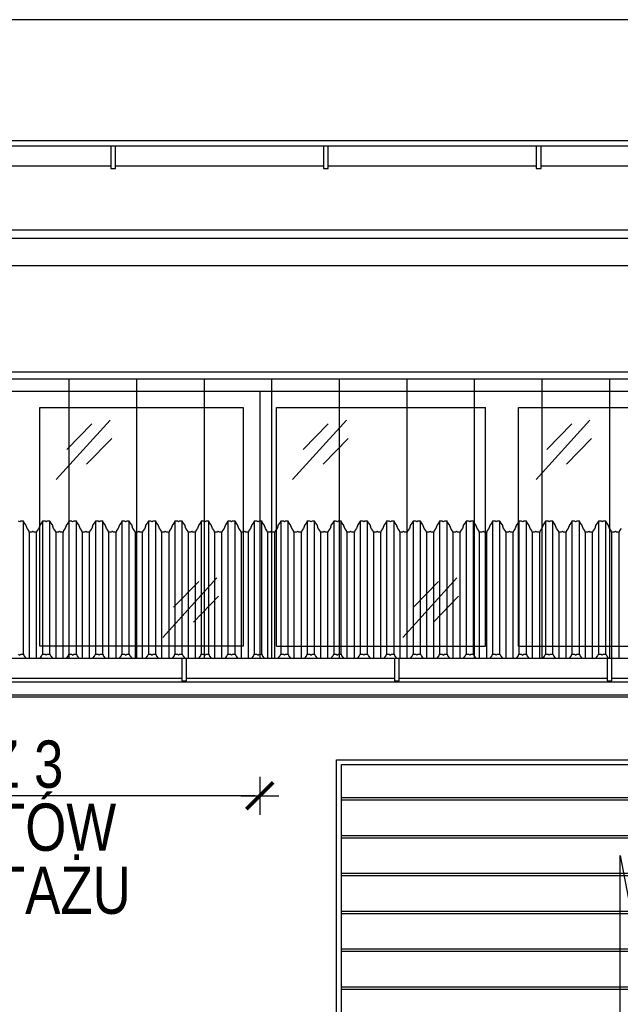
# Model space of a CAD drawing. Header units: millimetres. Extents: x 59331 to 112314, y -16110 to 34390.
# Tile 60 of 198: x 78246 to 78500, y -2299 to -1883. Entities that reach past the tile are written whole.
import ezdxf

# ---------------------------------------------------------------- set-up
doc = ezdxf.new("R2010")
doc.units = ezdxf.units.MM
doc.set_wipeout_variables(frame=1)
doc.layers.get('DEFPOINTS').update_dxf_attribs({"lineweight": 9})
for name, color, linetype in [('_HSA_OPIS', 43, 'Continuous'), ('_HSA_STOLARKA_ZEWNĘTRZNA', 132, 'Continuous'), ('_HSA_WIDOKOWE', 1, 'Continuous'), ('_HSA_WIDOKOWE_CIENKIE', 8, 'Continuous'), ('_HSA_ŚCIANY_CIENKIE', 2, 'Continuous'), ('_HSA_ŚCIANY_DZIAŁOWE', 6, 'Continuous')]:
    doc.layers.add(name, color=color, linetype=linetype)
doc.styles.add('ARIAL_100', font='Arial.ttf', dxfattribs={"width": 0.8, "height": 20})
doc.dimstyles.new('WYM_WEWN_100', dxfattribs={"dimtxt": 20, "dimasz": 2, "dimexe": 10, "dimexo": 0, "dimgap": 4, "dimtad": 1, "dimdec": 1, "dimrnd": 0.1, "dimtxsty": 'ARIAL_100', "dimblk": 'Wym-03', "dimcen": 0, "dimdle": 10, "dimse1": 1, "dimse2": 1, "dimclrt": 256, "dimazin": 2, "dimtfac": 1, "dimtdec": 1, "dimtix": 1, "dimtmove": 2, "dimatfit": 0, "dimfxl": 1, "dimtolj": 1, "dimtzin": 0, "dimarcsym": 0})

# ---------------------------------------------------------------- blocks, each defined once
blk = doc.blocks.new('A$C4fdbd342')
blk.add_wipeout([(-1742.5, 0), (-1742.5, -115), (-1230, -115), (-1230, 0)])
for p, q in [((-1735.5, -108), (-1735.5, -7)), ((-1735.5, -7), (-1647, -7)), ((-1647, -108), (-1647, -7)), ((-1633, -108), (-1633, -7)), ((-1633, -7), (-1544.5, -7)), ((-1735.5, -108), (-1647, -108)), ((-1633, -108), (-1544.5, -108))]:
    blk.add_line(p, q)
at = {"ltscale": 10}
blk.add_lwpolyline([(-1742.5, 0), (-1230, 0), (-1230, -115), (-1742.5, -115)], close=True, dxfattribs=at)
at = {"layer": '_HSA_WIDOKOWE_CIENKIE', "color": 9}
for points in [[(-1728.63, -37.49), (-1705.83, -12.27)], [(-1625.63, -37.49), (-1602.83, -12.27)], [(-1724.15, -24.77), (-1713.52, -13.86)], [(-1621.15, -24.77), (-1610.52, -13.86)], [(-1715.76, -31.01), (-1705.13, -20.1)], [(-1612.76, -31.01), (-1602.13, -20.1)], [(-1681.95, -104.21), (-1659.14, -78.99)], [(-1677.47, -91.49), (-1666.84, -80.58)], [(-1669.07, -97.73), (-1658.44, -86.82)]]:
    blk.add_lwpolyline(points, dxfattribs=at)
blk.add_wipeout([(-2042.5, 0), (-2042.5, -115), (-1742.5, -115), (-1742.5, 0)])
blk.add_line((-1835.5, -108), (-1835.5, -7))
at = {"ltscale": 10}
blk.add_lwpolyline([(-2042.5, 0), (-1742.5, 0), (-1742.5, -115), (-2042.5, -115)], close=True, dxfattribs=at)
blk.add_lwpolyline([(-1835.5, -7), (-1749.5, -7), (-1749.5, -108), (-1835.5, -108)], dxfattribs=at)
at = {"layer": '_HSA_WIDOKOWE_CIENKIE', "color": 9}
for points in [[(-1828.63, -37.49), (-1805.83, -12.27)], [(-1824.15, -24.77), (-1813.52, -13.86)], [(-1815.76, -31.01), (-1805.13, -20.1)], [(-1783.45, -104.21), (-1760.64, -78.99)], [(-1778.97, -91.49), (-1768.34, -80.58)], [(-1770.57, -97.73), (-1759.94, -86.82)]]:
    blk.add_lwpolyline(points, dxfattribs=at)
blk = doc.blocks.new('A$Ce0804758')
at = {"transparency": 33554687}
h = blk.add_hatch(dxfattribs=at)
h.set_pattern_fill('ANSI31', color=256, scale=9, angle=45)
h.set_pattern_definition([(90, (-1742.75, -128), (-28.575, 0), [])])
h.paths.add_polyline_path([(-3, -3), (-2055.5, -3), (-2055.5, -128), (-3, -128)])
for points in [[(0, 0), (-2058.5, 0), (-2058.5, -131), (0, -131)], [(-3, -3), (-2055.5, -3), (-2055.5, -128), (-3, -128)]]:
    blk.add_lwpolyline(points, close=True)
blk = doc.blocks.new('A$C109c6418')
blk.add_wipeout([(-240, 0), (-240, 240), (0, 240), (0, 0)])
for p, q in [((-120, 55.22), (-120, 199.5)), ((-120, 199.5), (-92.66, 55.22))]:
    blk.add_line(p, q)
for points in [[(-240, 0), (-240, 240), (0, 240), (0, 0)], [(-238, 0), (-238, 238), (-2, 238), (-2, 0)]]:
    blk.add_lwpolyline(points)
at = {"layer": '_HSA_WIDOKOWE_CIENKIE'}
for p, q in [((-238, 224), (-2, 224)), ((-238, 223), (-2, 223)), ((-238, 208), (-2, 208)), ((-238, 207), (-2, 207)), ((-238, 192), (-2, 192)), ((-238, 191), (-2, 191)), ((-238, 176), (-2, 176)), ((-238, 175), (-2, 175)), ((-238, 160), (-2, 160)), ((-238, 159), (-2, 159)), ((-238, 144), (-2, 144)), ((-238, 143), (-2, 143)), ((-238, 128), (-2, 128)), ((-238, 127), (-2, 127)), ((-238, 112), (-2, 112)), ((-238, 111), (-2, 111)), ((-238, 96), (-2, 96)), ((-238, 95), (-2, 95)), ((-238, 80), (-2, 80)), ((-238, 79), (-2, 79)), ((-238, 64), (-2, 64)), ((-238, 63), (-2, 63)), ((-238, 48), (-2, 48)), ((-238, 47), (-2, 47)), ((-238, 32), (-2, 32)), ((-238, 31), (-2, 31)), ((-238, 16), (-2, 16)), ((-238, 15), (-2, 15))]:
    blk.add_line(p, q, dxfattribs=at)
blk = doc.blocks.new('*U61')
blk.add_wipeout([(0, 8.5), (0, 0), (10264, 0), (10264, 8.5)])
for p, q in [((10264, 8.5), (0, 8.5)), ((10264, 0), (0, 0))]:
    blk.add_line(p, q)
for points in [[(1809.47, -1), (1811.47, -1), (1811.47, 8.5), (1809.47, 8.5)], [(1899.47, -1), (1901.47, -1), (1901.47, 8.5), (1899.47, 8.5)], [(1989.47, -1), (1991.47, -1), (1991.47, 8.5), (1989.47, 8.5)]]:
    blk.add_wipeout(points)
for points in [[(1809.47, -1), (1811.47, -1), (1811.47, 8.5), (1809.47, 8.5)], [(1899.47, -1), (1901.47, -1), (1901.47, 8.5), (1899.47, 8.5)], [(1989.47, -1), (1991.47, -1), (1991.47, 8.5), (1989.47, 8.5)]]:
    blk.add_lwpolyline(points, close=True)
blk = doc.blocks.new('DASZEK')
at = {"color": 7, "true_color": 0xfffffe, "transparency": 33554687}
blk.add_line((2029.12, 63.41), (2029.12, 7.03), dxfattribs=at)
for points in [[(2066.76, 65.07), (2066.07, 64.11), (2065.86, 63.41), (2064.75, 63.41), (2064.29, 63.7), (2063.83, 63.41), (2062.72, 63.41), (2062.51, 64.11), (2061.82, 65.07), (2061.29, 66.6), (2060.61, 67.44), (2060.26, 68.18), (2059.15, 68.18), (2058.69, 67.88), (2058.23, 68.18), (2057.12, 68.18), (2056.77, 67.44), (2056.09, 66.6), (2055.56, 65.07), (2054.87, 64.11), (2054.66, 63.41), (2053.55, 63.41), (2053.09, 63.7), (2052.63, 63.41), (2051.52, 63.41), (2051.31, 64.11), (2050.62, 65.07), (2050.09, 66.6), (2049.41, 67.44), (2049.06, 68.18), (2047.95, 68.18), (2047.49, 67.88), (2047.03, 68.18), (2045.92, 68.18), (2045.57, 67.44), (2044.89, 66.6), (2044.36, 65.07), (2043.67, 64.11), (2043.46, 63.41), (2042.35, 63.41), (2041.89, 63.7), (2041.43, 63.41), (2040.32, 63.41), (2040.11, 64.11), (2039.42, 65.07), (2038.89, 66.6), (2038.21, 67.44), (2037.87, 68.18), (2036.75, 68.18), (2036.29, 67.88), (2035.84, 68.18), (2034.72, 68.18), (2034.37, 67.44), (2033.69, 66.6), (2033.16, 65.07), (2032.47, 64.11), (2032.27, 63.41), (2031.15, 63.41), (2030.69, 63.7), (2030.24, 63.41), (2029.12, 63.41), (2028.92, 64.11), (2028.23, 65.07), (2027.7, 66.6), (2027.02, 67.44), (2026.67, 68.18), (2025.55, 68.18), (2025.1, 67.88), (2024.64, 68.18), (2023.52, 68.18), (2023.17, 67.44), (2022.49, 66.6), (2021.96, 65.07), (2021.27, 64.11), (2021.07, 63.41), (2019.95, 63.41), (2019.5, 63.7), (2019.04, 63.41), (2017.92, 63.41), (2017.72, 64.11), (2017.03, 65.07), (2016.5, 66.6), (2015.82, 67.44), (2015.47, 68.18), (2014.35, 68.18), (2013.9, 67.88), (2013.44, 68.18), (2012.32, 68.18), (2011.98, 67.44), (2011.3, 66.6), (2010.77, 65.07), (2010.08, 64.11), (2009.87, 63.41), (2008.76, 63.41), (2008.3, 63.7), (2007.84, 63.41), (2006.73, 63.41), (2006.52, 64.11), (2005.83, 65.07), (2005.3, 66.6), (2004.62, 67.44), (2004.27, 68.18), (2003.16, 68.18), (2002.7, 67.88), (2002.24, 68.18), (2001.13, 68.18), (2000.78, 67.44), (2000.1, 66.6), (1999.57, 65.07), (1998.88, 64.11), (1998.67, 63.41), (1997.56, 63.41), (1997.1, 63.7), (1996.64, 63.41), (1995.53, 63.41), (1995.32, 64.11), (1994.63, 65.07), (1994.1, 66.6), (1993.42, 67.44), (1993.07, 68.18), (1991.96, 68.18), (1991.5, 67.88), (1991.04, 68.18), (1989.93, 68.18), (1989.58, 67.44), (1988.9, 66.6), (1988.37, 65.07), (1987.68, 64.11), (1987.47, 63.41), (1986.36, 63.41), (1985.9, 63.7), (1985.44, 63.41), (1984.33, 63.41), (1984.12, 64.11), (1983.43, 65.07), (1982.9, 66.6), (1982.22, 67.44), (1981.87, 68.18), (1980.76, 68.18), (1980.3, 67.88), (1979.84, 68.18), (1978.73, 68.18), (1978.38, 67.44), (1977.7, 66.6), (1977.17, 65.07), (1976.48, 64.11), (1976.27, 63.41), (1975.16, 63.41), (1974.7, 63.7), (1974.24, 63.41), (1973.13, 63.41), (1972.92, 64.11), (1972.23, 65.07), (1971.7, 66.6), (1971.02, 67.44), (1970.68, 68.18), (1969.56, 68.18), (1969.1, 67.88), (1968.65, 68.18), (1967.53, 68.18), (1967.18, 67.44), (1966.5, 66.6), (1965.97, 65.07), (1965.28, 64.11), (1965.08, 63.41), (1963.96, 63.41), (1963.5, 63.7), (1963.05, 63.41), (1961.93, 63.41), (1961.73, 64.11), (1961.04, 65.07), (1960.51, 66.6), (1959.83, 67.44), (1959.48, 68.18), (1958.36, 68.18), (1957.91, 67.88), (1957.45, 68.18), (1956.33, 68.18), (1955.98, 67.44), (1955.3, 66.6), (1954.77, 65.07), (1954.08, 64.11), (1953.88, 63.41), (1952.76, 63.41), (1952.31, 63.7), (1951.85, 63.41), (1950.73, 63.41), (1950.53, 64.11), (1949.84, 65.07), (1949.31, 66.6), (1948.63, 67.44), (1948.28, 68.18), (1947.16, 68.18), (1946.71, 67.88), (1946.25, 68.18), (1945.13, 68.18), (1944.79, 67.44), (1944.11, 66.6), (1943.58, 65.07), (1942.89, 64.11), (1942.68, 63.41), (1941.57, 63.41), (1941.11, 63.7), (1940.65, 63.41), (1939.54, 63.41), (1939.33, 64.11), (1938.64, 65.07), (1938.11, 66.6), (1937.43, 67.44), (1937.08, 68.18), (1935.97, 68.18), (1935.51, 67.88), (1935.05, 68.18), (1933.94, 68.18), (1933.59, 67.44), (1932.91, 66.6), (1932.38, 65.07), (1931.69, 64.11), (1931.48, 63.41), (1930.37, 63.41), (1929.91, 63.7), (1929.45, 63.41), (1928.34, 63.41), (1928.13, 64.11), (1927.44, 65.07), (1926.91, 66.6), (1926.23, 67.44), (1925.88, 68.18), (1924.77, 68.18), (1924.31, 67.88), (1923.85, 68.18), (1922.74, 68.18), (1922.39, 67.44), (1921.71, 66.6), (1921.18, 65.07), (1920.49, 64.11), (1920.28, 63.41), (1919.17, 63.41), (1918.71, 63.7), (1918.25, 63.41), (1917.14, 63.41), (1916.93, 64.11), (1916.24, 65.07), (1915.71, 66.6), (1915.03, 67.44), (1914.68, 68.18), (1913.57, 68.18), (1913.11, 67.88), (1912.65, 68.18), (1911.54, 68.18), (1911.19, 67.44), (1910.51, 66.6), (1909.98, 65.07), (1909.29, 64.11), (1909.08, 63.41), (1907.97, 63.41), (1907.51, 63.7), (1907.05, 63.41), (1905.94, 63.41), (1905.73, 64.11), (1905.04, 65.07), (1904.51, 66.6), (1903.83, 67.44), (1903.49, 68.18), (1902.37, 68.18), (1901.91, 67.88), (1901.46, 68.18), (1900.34, 68.18), (1899.99, 67.44), (1899.31, 66.6), (1898.78, 65.07), (1898.09, 64.11), (1897.89, 63.41), (1896.77, 63.41), (1896.31, 63.7), (1895.86, 63.41), (1894.74, 63.41), (1894.54, 64.11), (1893.85, 65.07), (1893.32, 66.6), (1892.64, 67.44), (1892.29, 68.18), (1891.17, 68.18), (1890.72, 67.88), (1890.26, 68.18), (1889.14, 68.18), (1888.79, 67.44), (1888.11, 66.6), (1887.58, 65.07), (1886.89, 64.11), (1886.69, 63.41), (1885.57, 63.41), (1885.12, 63.7), (1884.66, 63.41), (1883.54, 63.41), (1883.34, 64.11), (1882.65, 65.07), (1882.12, 66.6), (1881.44, 67.44), (1881.09, 68.18), (1879.97, 68.18), (1879.52, 67.88), (1879.06, 68.18), (1877.94, 68.18), (1877.6, 67.44), (1876.92, 66.6), (1876.39, 65.07), (1875.7, 64.11), (1875.49, 63.41), (1874.38, 63.41), (1873.92, 63.7), (1873.46, 63.41), (1872.35, 63.41), (1872.14, 64.11), (1871.45, 65.07), (1870.92, 66.6), (1870.24, 67.44), (1869.89, 68.18), (1868.78, 68.18), (1868.32, 67.88), (1867.86, 68.18), (1866.75, 68.18), (1866.4, 67.44), (1865.72, 66.6), (1865.19, 65.07), (1864.5, 64.11), (1864.29, 63.41), (1863.18, 63.41), (1862.72, 63.7), (1862.26, 63.41), (1861.15, 63.41), (1860.94, 64.11), (1860.25, 65.07), (1859.72, 66.6), (1859.04, 67.44), (1858.69, 68.18), (1857.58, 68.18), (1857.12, 67.88), (1856.66, 68.18), (1855.55, 68.18), (1855.2, 67.44), (1854.52, 66.6), (1853.99, 65.07), (1853.3, 64.11), (1853.09, 63.41), (1851.98, 63.41), (1851.52, 63.7), (1851.06, 63.41), (1849.95, 63.41), (1849.74, 64.11), (1849.05, 65.07), (1848.52, 66.6), (1847.84, 67.44), (1847.49, 68.18), (1846.38, 68.18), (1845.92, 67.88), (1845.46, 68.18), (1844.35, 68.18), (1844, 67.44), (1843.32, 66.6), (1842.79, 65.07), (1842.1, 64.11), (1841.89, 63.41), (1840.78, 63.41), (1840.32, 63.7), (1839.86, 63.41), (1838.75, 63.41), (1838.54, 64.11), (1837.85, 65.07), (1837.32, 66.6), (1836.64, 67.44), (1836.3, 68.18), (1835.18, 68.18), (1834.72, 67.88), (1834.27, 68.18), (1833.15, 68.18), (1832.8, 67.44), (1832.12, 66.6), (1831.59, 65.07), (1830.9, 64.11), (1830.7, 63.41), (1829.58, 63.41), (1829.12, 63.7), (1828.67, 63.41), (1827.55, 63.41), (1827.35, 64.11), (1826.66, 65.07), (1826.13, 66.6), (1825.45, 67.44), (1825.1, 68.18), (1823.98, 68.18), (1823.53, 67.88), (1823.07, 68.18), (1821.95, 68.18), (1821.6, 67.44), (1820.92, 66.6), (1820.39, 65.07), (1819.7, 64.11), (1819.5, 63.41), (1818.38, 63.41), (1817.93, 63.7), (1817.47, 63.41), (1816.35, 63.41), (1816.15, 64.11), (1815.46, 65.07), (1814.93, 66.6), (1814.25, 67.44), (1813.9, 68.18), (1812.79, 68.18), (1812.33, 67.88), (1811.87, 68.18)], [(1811.87, 11.8), (1812.33, 11.5), (1812.79, 11.8), (1813.9, 11.8), (1814.25, 11.06), (1814.93, 10.22), (1815.46, 8.69), (1816.15, 7.73), (1816.35, 7.03), (1817.47, 7.03), (1817.93, 7.32), (1818.38, 7.03), (1819.5, 7.03), (1819.7, 7.73), (1820.39, 8.69), (1820.92, 10.22), (1821.6, 11.06), (1821.95, 11.8), (1823.07, 11.8), (1823.53, 11.5), (1823.98, 11.8), (1825.1, 11.8), (1825.45, 11.06), (1826.13, 10.22), (1826.66, 8.69), (1827.35, 7.73), (1827.55, 7.03), (1828.67, 7.03), (1829.12, 7.32), (1829.58, 7.03), (1830.7, 7.03), (1830.9, 7.73), (1831.59, 8.69), (1832.12, 10.22), (1832.8, 11.06), (1833.15, 11.8), (1834.27, 11.8), (1834.72, 11.5), (1835.18, 11.8), (1836.3, 11.8), (1836.64, 11.06), (1837.32, 10.22), (1837.85, 8.69), (1838.54, 7.73), (1838.75, 7.03), (1839.86, 7.03), (1840.32, 7.32), (1840.78, 7.03), (1841.89, 7.03), (1842.1, 7.73), (1842.79, 8.69), (1843.32, 10.22), (1844, 11.06), (1844.35, 11.8), (1845.46, 11.8), (1845.92, 11.5), (1846.38, 11.8), (1847.49, 11.8), (1847.84, 11.06), (1848.52, 10.22), (1849.05, 8.69), (1849.74, 7.73), (1849.95, 7.03), (1851.06, 7.03), (1851.52, 7.32), (1851.98, 7.03), (1853.09, 7.03), (1853.3, 7.73), (1853.99, 8.69), (1854.52, 10.22), (1855.2, 11.06), (1855.55, 11.8), (1856.66, 11.8), (1857.12, 11.5), (1857.58, 11.8), (1858.69, 11.8), (1859.04, 11.06), (1859.72, 10.22), (1860.25, 8.69), (1860.94, 7.73), (1861.15, 7.03), (1862.26, 7.03), (1862.72, 7.32), (1863.18, 7.03), (1864.29, 7.03), (1864.5, 7.73), (1865.19, 8.69), (1865.72, 10.22), (1866.4, 11.06), (1866.75, 11.8), (1867.86, 11.8), (1868.32, 11.5), (1868.78, 11.8), (1869.89, 11.8), (1870.24, 11.06), (1870.92, 10.22), (1871.45, 8.69), (1872.14, 7.73), (1872.35, 7.03), (1873.46, 7.03), (1873.92, 7.32), (1874.38, 7.03), (1875.49, 7.03), (1875.7, 7.73), (1876.39, 8.69), (1876.92, 10.22), (1877.6, 11.06), (1877.94, 11.8), (1879.06, 11.8), (1879.52, 11.5), (1879.97, 11.8), (1881.09, 11.8), (1881.44, 11.06), (1882.12, 10.22), (1882.65, 8.69), (1883.34, 7.73), (1883.54, 7.03), (1884.66, 7.03), (1885.12, 7.32), (1885.57, 7.03), (1886.69, 7.03), (1886.89, 7.73), (1887.58, 8.69), (1888.11, 10.22), (1888.79, 11.06), (1889.14, 11.8), (1890.26, 11.8), (1890.72, 11.5), (1891.17, 11.8), (1892.29, 11.8), (1892.64, 11.06), (1893.32, 10.22), (1893.85, 8.69), (1894.54, 7.73), (1894.74, 7.03), (1895.86, 7.03), (1896.31, 7.32), (1896.77, 7.03), (1897.89, 7.03), (1898.09, 7.73), (1898.78, 8.69), (1899.31, 10.22), (1899.99, 11.06), (1900.34, 11.8), (1901.46, 11.8), (1901.91, 11.5), (1902.37, 11.8), (1903.49, 11.8), (1903.83, 11.06), (1904.51, 10.22), (1905.04, 8.69), (1905.73, 7.73), (1905.94, 7.03), (1907.05, 7.03), (1907.51, 7.32), (1907.97, 7.03), (1909.08, 7.03), (1909.29, 7.73), (1909.98, 8.69), (1910.51, 10.22), (1911.19, 11.06), (1911.54, 11.8), (1912.65, 11.8), (1913.11, 11.5), (1913.57, 11.8), (1914.68, 11.8), (1915.03, 11.06), (1915.71, 10.22), (1916.24, 8.69), (1916.93, 7.73), (1917.14, 7.03), (1918.25, 7.03), (1918.71, 7.32), (1919.17, 7.03), (1920.28, 7.03), (1920.49, 7.73), (1921.18, 8.69), (1921.71, 10.22), (1922.39, 11.06), (1922.74, 11.8), (1923.85, 11.8), (1924.31, 11.5), (1924.77, 11.8), (1925.88, 11.8), (1926.23, 11.06), (1926.91, 10.22), (1927.44, 8.69), (1928.13, 7.73), (1928.34, 7.03), (1929.45, 7.03), (1929.91, 7.32), (1930.37, 7.03), (1931.48, 7.03), (1931.69, 7.73), (1932.38, 8.69), (1932.91, 10.22), (1933.59, 11.06), (1933.94, 11.8), (1935.05, 11.8), (1935.51, 11.5), (1935.97, 11.8), (1937.08, 11.8), (1937.43, 11.06), (1938.11, 10.22), (1938.64, 8.69), (1939.33, 7.73), (1939.54, 7.03), (1940.65, 7.03), (1941.11, 7.32), (1941.57, 7.03), (1942.68, 7.03), (1942.89, 7.73), (1943.58, 8.69), (1944.11, 10.22), (1944.79, 11.06), (1945.13, 11.8), (1946.25, 11.8), (1946.71, 11.5), (1947.16, 11.8), (1948.28, 11.8), (1948.63, 11.06), (1949.31, 10.22), (1949.84, 8.69), (1950.53, 7.73), (1950.73, 7.03), (1951.85, 7.03), (1952.31, 7.32), (1952.76, 7.03), (1953.88, 7.03), (1954.08, 7.73), (1954.77, 8.69), (1955.3, 10.22), (1955.98, 11.06), (1956.33, 11.8), (1957.45, 11.8), (1957.91, 11.5), (1958.36, 11.8), (1959.48, 11.8), (1959.83, 11.06), (1960.51, 10.22), (1961.04, 8.69), (1961.73, 7.73), (1961.93, 7.03), (1963.05, 7.03), (1963.5, 7.32), (1963.96, 7.03), (1965.08, 7.03), (1965.28, 7.73), (1965.97, 8.69), (1966.5, 10.22), (1967.18, 11.06), (1967.53, 11.8), (1968.65, 11.8), (1969.1, 11.5), (1969.56, 11.8), (1970.68, 11.8), (1971.02, 11.06), (1971.7, 10.22), (1972.23, 8.69), (1972.92, 7.73), (1973.13, 7.03), (1974.24, 7.03), (1974.7, 7.32), (1975.16, 7.03), (1976.27, 7.03), (1976.48, 7.73), (1977.17, 8.69), (1977.7, 10.22), (1978.38, 11.06), (1978.73, 11.8), (1979.84, 11.8), (1980.3, 11.5), (1980.76, 11.8), (1981.87, 11.8), (1982.22, 11.06), (1982.9, 10.22), (1983.43, 8.69), (1984.12, 7.73), (1984.33, 7.03), (1985.44, 7.03), (1985.9, 7.32), (1986.36, 7.03), (1987.47, 7.03), (1987.68, 7.73), (1988.37, 8.69), (1988.9, 10.22), (1989.58, 11.06), (1989.93, 11.8), (1991.04, 11.8), (1991.5, 11.5), (1991.96, 11.8), (1993.07, 11.8), (1993.42, 11.06), (1994.1, 10.22), (1994.63, 8.69), (1995.32, 7.73), (1995.53, 7.03), (1996.64, 7.03), (1997.1, 7.32), (1997.56, 7.03), (1998.67, 7.03), (1998.88, 7.73), (1999.57, 8.69), (2000.1, 10.22), (2000.78, 11.06), (2001.13, 11.8), (2002.24, 11.8), (2002.7, 11.5), (2003.16, 11.8), (2004.27, 11.8), (2004.62, 11.06), (2005.3, 10.22), (2005.83, 8.69), (2006.52, 7.73), (2006.73, 7.03), (2007.84, 7.03), (2008.3, 7.32), (2008.76, 7.03), (2009.87, 7.03), (2010.08, 7.73), (2010.77, 8.69), (2011.3, 10.22), (2011.98, 11.06), (2012.32, 11.8), (2013.44, 11.8), (2013.9, 11.5), (2014.35, 11.8), (2015.47, 11.8), (2015.82, 11.06), (2016.5, 10.22), (2017.03, 8.69), (2017.72, 7.73), (2017.92, 7.03), (2019.04, 7.03), (2019.5, 7.32), (2019.95, 7.03), (2021.07, 7.03), (2021.27, 7.73), (2021.96, 8.69), (2022.49, 10.22), (2023.17, 11.06), (2023.52, 11.8), (2024.64, 11.8), (2025.1, 11.5), (2025.55, 11.8), (2026.67, 11.8), (2027.02, 11.06), (2027.7, 10.22), (2028.23, 8.69), (2028.92, 7.73), (2029.12, 7.03), (2030.24, 7.03), (2030.69, 7.32), (2031.15, 7.03), (2032.27, 7.03), (2032.47, 7.73), (2033.16, 8.69), (2033.69, 10.22), (2034.37, 11.06), (2034.72, 11.8), (2035.84, 11.8), (2036.29, 11.5), (2036.75, 11.8), (2037.87, 11.8), (2038.21, 11.06), (2038.89, 10.22), (2039.42, 8.69), (2040.11, 7.73), (2040.32, 7.03), (2041.43, 7.03), (2041.89, 7.32), (2042.35, 7.03), (2043.46, 7.03), (2043.67, 7.73), (2044.36, 8.69), (2044.89, 10.22), (2045.57, 11.06), (2045.92, 11.8), (2047.03, 11.8), (2047.49, 11.5), (2047.95, 11.8), (2049.06, 11.8), (2049.41, 11.06), (2050.09, 10.22), (2050.62, 8.69), (2051.31, 7.73), (2051.52, 7.03), (2052.63, 7.03), (2053.09, 7.32), (2053.55, 7.03), (2054.66, 7.03), (2054.87, 7.73), (2055.56, 8.69), (2056.09, 10.22), (2056.77, 11.06), (2057.12, 11.8), (2058.23, 11.8), (2058.69, 11.5), (2059.15, 11.8), (2060.26, 11.8), (2060.61, 11.06), (2061.29, 10.22), (2061.82, 8.69), (2062.51, 7.73), (2062.72, 7.03), (2063.83, 7.03), (2064.29, 7.32), (2064.75, 7.03), (2065.86, 7.03), (2066.07, 7.73), (2066.76, 8.69)]]:
    blk.add_lwpolyline(points)
at = {"layer": '_HSA_WIDOKOWE_CIENKIE'}
for p, q in [((1813.9, 11.8), (1813.9, 68.18)), ((1821.95, 68.18), (1821.95, 11.8)), ((1825.1, 11.8), (1825.1, 68.18)), ((1833.15, 68.18), (1833.15, 11.8)), ((1836.3, 11.8), (1836.3, 68.18)), ((1844.35, 68.18), (1844.35, 11.8)), ((1847.49, 11.8), (1847.49, 68.18)), ((1855.55, 68.18), (1855.55, 11.8)), ((1858.69, 11.8), (1858.69, 68.18)), ((1866.75, 68.18), (1866.75, 11.8)), ((1869.89, 11.8), (1869.89, 68.18)), ((1877.94, 68.18), (1877.94, 11.8)), ((1881.09, 11.8), (1881.09, 68.18)), ((1889.14, 68.18), (1889.14, 11.8)), ((1892.29, 11.8), (1892.29, 68.18)), ((1900.34, 68.18), (1900.34, 11.8)), ((1903.49, 11.8), (1903.49, 68.18)), ((1911.54, 68.18), (1911.54, 11.8)), ((1914.68, 11.8), (1914.68, 68.18)), ((1922.74, 68.18), (1922.74, 11.8)), ((1925.88, 11.8), (1925.88, 68.18)), ((1933.94, 68.18), (1933.94, 11.8)), ((1937.08, 11.8), (1937.08, 68.18)), ((1945.13, 68.18), (1945.13, 11.8)), ((1948.28, 11.8), (1948.28, 68.18)), ((1956.33, 68.18), (1956.33, 11.8)), ((1959.48, 11.8), (1959.48, 68.18)), ((1967.53, 68.18), (1967.53, 11.8)), ((1970.68, 11.8), (1970.68, 68.18)), ((1978.73, 68.18), (1978.73, 11.8)), ((1981.87, 11.8), (1981.87, 68.18)), ((1989.93, 68.18), (1989.93, 11.8)), ((1993.07, 11.8), (1993.07, 68.18)), ((2001.13, 68.18), (2001.13, 11.8)), ((2004.27, 11.8), (2004.27, 68.18)), ((2012.32, 68.18), (2012.32, 11.8)), ((2015.47, 11.8), (2015.47, 68.18)), ((2023.52, 68.18), (2023.52, 11.8)), ((2026.67, 11.8), (2026.67, 68.18)), ((2034.72, 68.18), (2034.72, 11.8)), ((2037.87, 11.8), (2037.87, 68.18)), ((2045.92, 68.18), (2045.92, 11.8)), ((2049.06, 11.8), (2049.06, 68.18)), ((2057.12, 68.18), (2057.12, 11.8)), ((2060.26, 11.8), (2060.26, 68.18)), ((1816.35, 63.41), (1816.35, 7.03)), ((1819.5, 7.03), (1819.5, 63.41)), ((1827.55, 63.41), (1827.55, 7.03)), ((1830.7, 7.03), (1830.7, 63.41)), ((1838.75, 63.41), (1838.75, 7.03)), ((1841.89, 7.03), (1841.89, 63.41)), ((1849.95, 63.41), (1849.95, 7.03)), ((1853.09, 7.03), (1853.09, 63.41)), ((1861.15, 63.41), (1861.15, 7.03)), ((1864.29, 7.03), (1864.29, 63.41)), ((1872.35, 63.41), (1872.35, 7.03)), ((1875.49, 7.03), (1875.49, 63.41)), ((1883.54, 63.41), (1883.54, 7.03)), ((1886.69, 7.03), (1886.69, 63.41)), ((1894.74, 63.41), (1894.74, 7.03)), ((1897.89, 7.03), (1897.89, 63.41)), ((1905.94, 63.41), (1905.94, 7.03)), ((1909.08, 7.03), (1909.08, 63.41)), ((1917.14, 63.41), (1917.14, 7.03)), ((1920.28, 7.03), (1920.28, 63.41)), ((1928.34, 63.41), (1928.34, 7.03)), ((1931.48, 7.03), (1931.48, 63.41)), ((1939.54, 63.41), (1939.54, 7.03)), ((1942.68, 7.03), (1942.68, 63.41)), ((1950.73, 63.41), (1950.73, 7.03)), ((1953.88, 7.03), (1953.88, 63.41)), ((1961.93, 63.41), (1961.93, 7.03)), ((1965.08, 7.03), (1965.08, 63.41)), ((1973.13, 63.41), (1973.13, 7.03)), ((1976.27, 7.03), (1976.27, 63.41)), ((1984.33, 63.41), (1984.33, 7.03)), ((1987.47, 7.03), (1987.47, 63.41)), ((1995.53, 63.41), (1995.53, 7.03)), ((1998.67, 7.03), (1998.67, 63.41)), ((2006.73, 63.41), (2006.73, 7.03)), ((2009.87, 7.03), (2009.87, 63.41)), ((2017.92, 63.41), (2017.92, 7.03)), ((2021.07, 7.03), (2021.07, 63.41)), ((2029.12, 63.41), (2029.12, 7.03)), ((2032.27, 7.03), (2032.27, 63.41)), ((2040.32, 63.41), (2040.32, 7.03)), ((2043.46, 7.03), (2043.46, 63.41)), ((2051.52, 63.41), (2051.52, 7.03)), ((2054.66, 7.03), (2054.66, 63.41)), ((2062.72, 63.41), (2062.72, 7.03)), ((2065.86, 7.03), (2065.86, 63.41))]:
    blk.add_line(p, q, dxfattribs=at)
blk = doc.blocks.new('*U345')
blk.add_wipeout([(0, 8.5), (0, 0), (10234, 0), (10234, 8.5)])
for p, q in [((10234, 8.5), (0, 8.5)), ((10234, 0), (0, 0))]:
    blk.add_line(p, q)
for points in [[(1809.47, -1), (1811.47, -1), (1811.47, 8.5), (1809.47, 8.5)], [(1899.47, -1), (1901.47, -1), (1901.47, 8.5), (1899.47, 8.5)], [(1989.47, -1), (1991.47, -1), (1991.47, 8.5), (1989.47, 8.5)]]:
    blk.add_wipeout(points)
for points in [[(1809.47, -1), (1811.47, -1), (1811.47, 8.5), (1809.47, 8.5)], [(1899.47, -1), (1901.47, -1), (1901.47, 8.5), (1899.47, 8.5)], [(1989.47, -1), (1991.47, -1), (1991.47, 8.5), (1989.47, 8.5)]]:
    blk.add_lwpolyline(points, close=True)
blk = doc.blocks.new('Wym-03')
for p, q in [((0, 4), (0, -4)), ((-4, 0), (4, 0))]:
    blk.add_line(p, q)
blk.add_lwpolyline([(-2.83, -2.83, 0.8, 0.8, 0), (2.83, 2.83, 0.05, 0.05, 0)], format="xyseb")
blk = doc.blocks.new('*D1015')
at = {"layer": '_HSA_OPIS', "color": 0, "lineweight": -2, "transparency": 16777216}
blk.add_line((78345.83, -2210.92), (78049.83, -2210.92), dxfattribs=at)
at = {"layer": 'DEFPOINTS', "color": 0, "transparency": 16777216}
for p in [(78047.83, -2153.16), (78347.83, -2153.16), (78047.83, -2210.92)]:
    blk.add_point(p, dxfattribs=at)
at = {"layer": '_HSA_OPIS', "color": 0, "lineweight": -2, "transparency": 16777216, "xscale": 2, "yscale": 2, "zscale": 2, "rotation": 180}
blk.add_blockref('Wym-03', (78047.83, -2210.92), dxfattribs=at)
at = {"layer": '_HSA_OPIS', "color": 0, "lineweight": -2, "transparency": 16777216, "xscale": 2, "yscale": 2, "zscale": 2}
blk.add_blockref('Wym-03', (78347.83, -2210.92), dxfattribs=at)

msp = doc.modelspace()

# ---------------------------------------------------------------- linework, layer by layer
at = {"layer": '_HSA_WIDOKOWE_CIENKIE', "ltscale": 10}
msp.add_line((86765.83, -1882.61), (76475.33, -1882.61), dxfattribs=at)
at = {"layer": '_HSA_WIDOKOWE_CIENKIE'}
for p, q in [((86739.33, -2168.4), (76505.33, -2168.4)), ((86739.33, -2169.25), (76505.33, -2169.25))]:
    msp.add_line(p, q, dxfattribs=at)
at = {"layer": '_HSA_ŚCIANY_CIENKIE', "ltscale": 10}
for p, q in [((86739.33, -1933.82), (76475.33, -1933.82)), ((86739.33, -1971.69), (76475.33, -1971.69))]:
    msp.add_line(p, q, dxfattribs=at)
at = {"layer": '_HSA_ŚCIANY_DZIAŁOWE', "ltscale": 10}
for p, q in [((86739.33, -1975.14), (76475.33, -1975.14)), ((86739.33, -1986.69), (76475.33, -1986.69))]:
    msp.add_line(p, q, dxfattribs=at)

# ---------------------------------------------------------------- block references
at = {"layer": '_HSA_STOLARKA_ZEWNĘTRZNA', "ltscale": 10}
for name, p in [('A$C4fdbd342', (80090.33, -2039.69)), ('A$C109c6418', (78620.33, -2435.69))]:
    msp.add_blockref(name, p, dxfattribs=at)
at = {"layer": '_HSA_WIDOKOWE'}
msp.add_blockref('*U61', (76475.33, -1944.56), dxfattribs=at)

# ---------------------------------------------------------------- texts
at = {"layer": '_HSA_OPIS', "insert": (78123.87, -2187.51), "char_height": 20, "attachment_point": 1, "line_spacing_factor": 0.8, "style": 'ARIAL_100'}
msp.add_mtext_dynamic_manual_height_columns('\\A1;\\pxqc;OKNO Z 3 SEGMENTÓW\\PZ DEMONTAŻU', width=177.4624, gutter_width=12.5, heights=[0], dxfattribs=at)

# ---------------------------------------------------------------- next in the draw order: block references
at = {"layer": '_HSA_WIDOKOWE', "ltscale": 10}
msp.add_blockref('DASZEK', (76433.95, -2162.86), dxfattribs=at)
at = {"layer": '_HSA_WIDOKOWE_CIENKIE', "ltscale": 10}
msp.add_blockref('A$Ce0804758', (80098.33, -2031.69), dxfattribs=at)

# ---------------------------------------------------------------- next in the draw order: block references
at = {"layer": '_HSA_WIDOKOWE'}
msp.add_blockref('*U345', (76505.33, -2161.31), dxfattribs=at)

# ---------------------------------------------------------------- next in the draw order: dimensions: what is measured, and where the dimension line sits
at = {"layer": '_HSA_OPIS'}
dim = msp.add_aligned_dim(p1=(78347.83, -2153.16), p2=(78047.83, -2153.16), distance=57.76, text=' ', dimstyle='WYM_WEWN_100', dxfattribs=at)
dim.commit()
dim.dimension.update_dxf_attribs({"geometry": '*D1015', "text_midpoint": (78197.83, -2210.92)})

doc.saveas('drawing.dxf')
